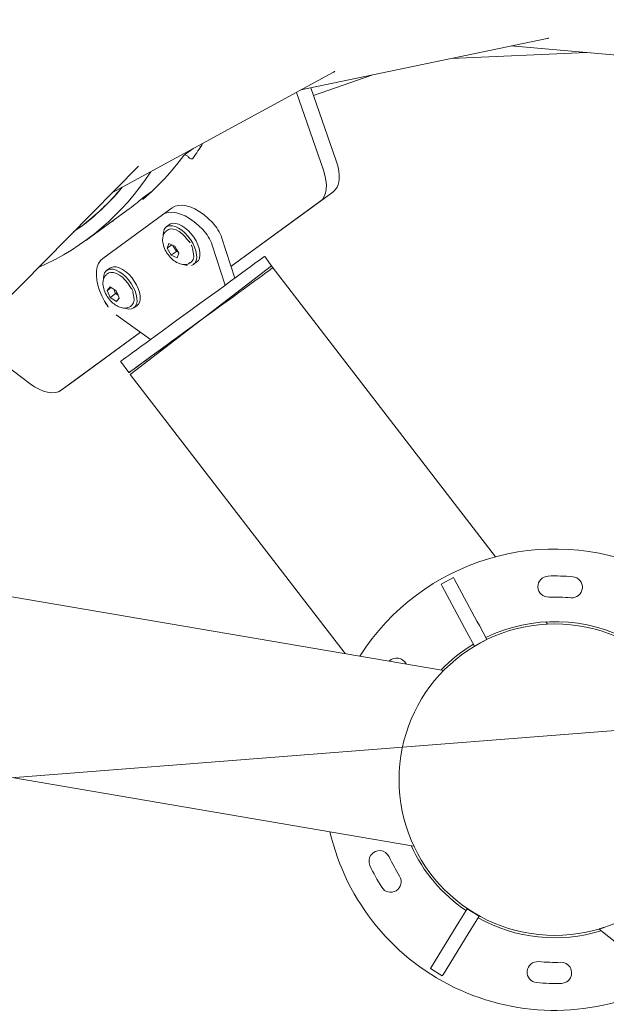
# Model space of a CAD drawing. Extents: x 5459245 to 5462690, y 5971016 to 5972523.
# Tile 47 of 198: x 5462441.959 to 5462442.209, y 5972213.912 to 5972214.331. Entities that reach past the tile are written whole.
import ezdxf

# ---------------------------------------------------------------- set-up
doc = ezdxf.new("R2010")
doc.units = 0
doc.layers.add('A_MAŁA ARCHITEKTURA', color=195, linetype='CONTINUOUS', lineweight=9)
doc.layers.add('ADT CCTV', color=102, linetype='CONTINUOUS')

# ---------------------------------------------------------------- blocks, each defined once
blk = doc.blocks.new('MEGA')
at = {"layer": 'A_MAŁA ARCHITEKTURA'}
for p, q in [((5462443.893295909, 5972219.232437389), (5462443.997544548, 5972219.208318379)), ((5462443.894600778, 5972219.199041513), (5462443.897403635, 5972219.228393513)), ((5462443.959314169, 5972219.217163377), (5462443.961276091, 5972219.216357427)), ((5462443.959003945, 5972219.210826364), (5462443.979006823, 5972219.202609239)), ((5462443.982253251, 5972219.211856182), (5462444.07509538, 5972219.158659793)), ((5462443.970237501, 5972219.206211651), (5462443.97205887, 5972219.205278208)), ((5462443.972175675, 5972219.205415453), (5462443.972145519, 5972219.205346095)), ((5462443.956238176, 5972219.200680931), (5462443.985295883, 5972219.188756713)), ((5462443.954298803, 5972219.195955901), (5462443.952729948, 5972219.196600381)), ((5462443.986812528, 5972219.199752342), (5462443.986670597, 5972219.199385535)), ((5462443.991631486, 5972219.197796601), (5462443.98707875, 5972219.199666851)), ((5462443.95189548, 5972219.195461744), (5462443.951424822, 5972219.195655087)), ((5462444.016206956, 5972219.192401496), (5462444.011724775, 5972219.194242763)), ((5462443.943712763, 5972219.189218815), (5462443.943661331, 5972219.186163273)), ((5462443.945633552, 5972219.191952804), (5462443.943712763, 5972219.189218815)), ((5462443.94630887, 5972219.18816446), (5462443.943955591, 5972219.189131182)), ((5462443.947502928, 5972219.19163128), (5462443.945633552, 5972219.191952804)), ((5462443.947494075, 5972219.191104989), (5462443.945824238, 5972219.191790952)), ((5462443.94630887, 5972219.18816446), (5462443.946288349, 5972219.186944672)), ((5462443.947472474, 5972219.189820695), (5462443.94630887, 5972219.18816446)), ((5462443.946461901, 5972219.187197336), (5462443.947451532, 5972219.188575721)), ((5462443.947451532, 5972219.188575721), (5462443.947502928, 5972219.19163128)), ((5462443.990002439, 5972219.186823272), (5462443.985295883, 5972219.188756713)), ((5462443.937841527, 5972219.170524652), (5462443.899203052, 5972219.186380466)), ((5462443.899203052, 5972219.186380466), (5462443.905478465, 5972219.183802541)), ((5462443.937841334, 5972219.170522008), (5462443.905478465, 5972219.183802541)), ((5462443.943661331, 5972219.186163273), (5462443.945530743, 5972219.185841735)), ((5462443.945665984, 5972219.185862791), (5462443.943843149, 5972219.18617633)), ((5462443.945530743, 5972219.185841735), (5462443.946461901, 5972219.187197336)), ((5462443.980325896, 5972219.183619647), (5462443.980420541, 5972219.183580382)), ((5462443.980953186, 5972219.183537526), (5462443.98048253, 5972219.18373087)), ((5462443.983356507, 5972219.184031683), (5462443.981787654, 5972219.184676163)), ((5462443.937462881, 5972219.165306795), (5462443.938760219, 5972219.183184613)), ((5462443.94498708, 5972219.179983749), (5462443.945457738, 5972219.179790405)), ((5462443.950839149, 5972219.182257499), (5462443.95139044, 5972219.18296161)), ((5462443.95139044, 5972219.18296161), (5462443.951725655, 5972219.183470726)), ((5462443.974236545, 5972219.179673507), (5462443.97257505, 5972219.176594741)), ((5462443.976301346, 5972219.180051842), (5462443.974236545, 5972219.179673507)), ((5462443.976507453, 5972219.178671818), (5462443.974439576, 5972219.179521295)), ((5462443.976704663, 5972219.177351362), (5462443.976301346, 5972219.180051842)), ((5462443.945250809, 5972219.178393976), (5462443.946819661, 5972219.177749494)), ((5462443.97257505, 5972219.176594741), (5462443.97297833, 5972219.173894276)), ((5462443.975176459, 5972219.175559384), (5462443.972823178, 5972219.176526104)), ((5462443.975043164, 5972219.174272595), (5462443.975850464, 5972219.175809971)), ((5462443.97658303, 5972219.178165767), (5462443.975176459, 5972219.175559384)), ((5462443.975176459, 5972219.175559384), (5462443.975296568, 5972219.174755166)), ((5462443.975850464, 5972219.175809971), (5462443.976704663, 5972219.177351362)), ((5462443.922898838, 5972219.171282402), (5462443.920627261, 5972219.16575111)), ((5462443.97297833, 5972219.173894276), (5462443.975043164, 5972219.174272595)), ((5462443.981326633, 5972219.172462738), (5462443.981707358, 5972219.173217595)), ((5462443.974106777, 5972219.168210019), (5462443.973997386, 5972219.168255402)), ((5462443.974044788, 5972219.168059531), (5462443.974515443, 5972219.167866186)), ((5462444.059544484, 5972219.167570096), (5462444.037416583, 5972219.140435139)), ((5462443.882900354, 5972218.985272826), (5462443.811067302, 5972219.163787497)), ((5462443.920258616, 5972219.16481855), (5462443.867017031, 5972219.024744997)), ((5462443.991151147, 5972219.137872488), (5462443.920258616, 5972219.16481855)), ((5462443.985434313, 5972219.164031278), (5462443.9737843, 5972219.150390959)), ((5462443.974308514, 5972219.166469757), (5462443.975877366, 5972219.165825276)), ((5462444.064453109, 5972219.16331611), (5462444.043691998, 5972219.137857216)), ((5462444.061477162, 5972219.166462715), (5462444.135001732, 5972219.088721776)), ((5462443.990140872, 5972219.162097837), (5462443.978490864, 5972219.148457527)), ((5462444.062276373, 5972219.160646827), (5462444.082656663, 5972219.144068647)), ((5462444.031517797, 5972219.13208062), (5462443.981895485, 5972219.152443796)), ((5462444.025242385, 5972219.134658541), (5462443.981897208, 5972219.152445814)), ((5462443.990972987, 5972219.137403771), (5462443.993054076, 5972219.142471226)), ((5462443.740538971, 5972219.135898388), (5462443.812554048, 5972218.956931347)), ((5462443.935639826, 5972218.991827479), (5462443.990972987, 5972219.137403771)), ((5462444.106378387, 5972219.118986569), (5462444.138723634, 5972219.07117918)), ((5462444.124217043, 5972219.10012493), (5462444.172159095, 5972219.004463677)), ((5462443.91308194, 5972219.004687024), (5462443.90299508, 5972218.987216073)), ((5462443.91308194, 5972219.004687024), (5462443.913519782, 5972219.005445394)), ((5462443.913519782, 5972219.005445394), (5462443.918698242, 5972219.002455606)), ((5462443.918260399, 5972219.001697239), (5462443.908173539, 5972218.984226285)), ((5462443.918698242, 5972219.002455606), (5462443.918260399, 5972219.001697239)), ((5462443.90193803, 5972218.985385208), (5462443.90299508, 5972218.987216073)), ((5462443.90193803, 5972218.985385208), (5462443.898570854, 5972218.97955309)), ((5462443.908173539, 5972218.984226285), (5462443.90711649, 5972218.982395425)), ((5462443.903749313, 5972218.976563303), (5462443.898570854, 5972218.97955309)), ((5462443.90711649, 5972218.982395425), (5462443.903749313, 5972218.976563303)), ((5462443.92279237, 5972218.958027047), (5462443.923211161, 5972218.959128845)), ((5462443.771851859, 5972218.917673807), (5462443.771851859, 5972218.923653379)), ((5462443.771851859, 5972218.923653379), (5462443.772727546, 5972218.923653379)), ((5462443.772727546, 5972218.923653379), (5462443.792901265, 5972218.923653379)), ((5462443.792901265, 5972218.923653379), (5462443.795015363, 5972218.923653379)), ((5462443.795015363, 5972218.923653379), (5462443.801749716, 5972218.923653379)), ((5462443.801749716, 5972218.923653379), (5462443.801749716, 5972218.917673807)), ((5462443.772727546, 5972218.917673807), (5462443.771851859, 5972218.917673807)), ((5462443.772727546, 5972218.917673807), (5462443.792901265, 5972218.917673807)), ((5462443.795015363, 5972218.917673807), (5462443.792901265, 5972218.917673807)), ((5462443.795015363, 5972218.917673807), (5462443.801749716, 5972218.917673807)), ((5462443.82374381, 5972218.871317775), (5462443.80023954, 5972218.680333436))]:
    blk.add_line(p, q, dxfattribs=at)
at = {"layer": 'A_MAŁA ARCHITEKTURA', "flags": 128}
for points in [[(5462443.972145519, 5972219.205346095), (5462443.972136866, 5972219.205328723), (5462443.972126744, 5972219.205312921), (5462443.972115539, 5972219.205299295), (5462443.972103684, 5972219.205288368), (5462443.972091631, 5972219.205280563), (5462443.972079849, 5972219.205276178), (5462443.972068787, 5972219.205275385), (5462443.97205887, 5972219.205278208)], [(5462443.941080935, 5972219.190527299), (5462443.942429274, 5972219.192698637), (5462443.943887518, 5972219.194685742), (5462443.945429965, 5972219.196453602), (5462443.947029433, 5972219.197971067), (5462443.948657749, 5972219.199211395), (5462443.950286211, 5972219.200152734), (5462443.951886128, 5972219.200778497), (5462443.953429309, 5972219.201077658), (5462443.954888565, 5972219.201044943), (5462443.956238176, 5972219.200680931)], [(5462443.899203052, 5972219.186380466), (5462443.898003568, 5972219.187057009), (5462443.896954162, 5972219.188037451), (5462443.896072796, 5972219.189305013), (5462443.895374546, 5972219.190838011), (5462443.894871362, 5972219.192610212), (5462443.894571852, 5972219.19459129), (5462443.894481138, 5972219.196747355), (5462443.894600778, 5972219.199041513)], [(5462443.949113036, 5972219.195958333), (5462443.949132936, 5972219.195971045), (5462443.950278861, 5972219.196548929), (5462443.951378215, 5972219.196799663), (5462443.952391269, 5972219.196714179), (5462443.953281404, 5972219.19629557), (5462443.95401645, 5972219.195558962), (5462443.954569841, 5972219.194530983), (5462443.954921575, 5972219.19324878), (5462443.955058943, 5972219.191758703), (5462443.954976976, 5972219.190114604), (5462443.954678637, 5972219.1883759), (5462443.954174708, 5972219.186605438), (5462443.953483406, 5972219.184867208), (5462443.952629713, 5972219.183224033), (5462443.951644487, 5972219.181735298), (5462443.950563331, 5972219.180454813), (5462443.949425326, 5972219.179428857), (5462443.948271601, 5972219.178694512), (5462443.947143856, 5972219.178278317), (5462443.946082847, 5972219.178195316), (5462443.945126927, 5972219.178448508), (5462443.944310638, 5972219.179028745), (5462443.943663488, 5972219.179915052), (5462443.943663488, 5972219.179915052)], [(5462443.986684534, 5972219.199276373), (5462443.986675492, 5972219.199281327), (5462443.986668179, 5972219.199289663), (5462443.986662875, 5972219.199301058), (5462443.986659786, 5972219.199315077), (5462443.986659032, 5972219.199331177), (5462443.986660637, 5972219.199348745), (5462443.986664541, 5972219.199367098), (5462443.986670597, 5972219.199385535)], [(5462443.954298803, 5972219.195955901), (5462443.954850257, 5972219.195651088), (5462443.955585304, 5972219.194914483), (5462443.956138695, 5972219.193886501), (5462443.956490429, 5972219.192604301), (5462443.956627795, 5972219.191114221), (5462443.956545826, 5972219.189470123), (5462443.956247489, 5972219.187731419), (5462443.955743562, 5972219.185960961), (5462443.955052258, 5972219.184222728), (5462443.954198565, 5972219.182579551), (5462443.953213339, 5972219.181090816), (5462443.952132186, 5972219.179810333), (5462443.95099418, 5972219.178784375), (5462443.949840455, 5972219.178050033), (5462443.948712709, 5972219.177633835), (5462443.947651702, 5972219.177550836), (5462443.946819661, 5972219.177749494)], [(5462443.95153646, 5972219.183501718), (5462443.952080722, 5972219.184430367), (5462443.952830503, 5972219.186028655), (5462443.953398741, 5972219.18769676), (5462443.953760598, 5972219.189361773), (5462443.953900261, 5972219.190950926), (5462443.953811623, 5972219.19239477), (5462443.953498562, 5972219.193630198), (5462443.952974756, 5972219.19460322), (5462443.952263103, 5972219.195271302), (5462443.95189548, 5972219.195461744)], [(5462444.011556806, 5972219.194282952), (5462444.011755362, 5972219.194229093), (5462444.011923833, 5972219.194105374), (5462444.012055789, 5972219.193916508), (5462444.012146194, 5972219.193669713), (5462444.012191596, 5972219.193374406), (5462444.012190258, 5972219.193041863), (5462444.012142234, 5972219.192684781), (5462444.012049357, 5972219.192316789)], [(5462444.012049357, 5972219.192316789), (5462444.011956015, 5972219.191946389), (5462444.011908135, 5972219.191587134), (5462444.01190757, 5972219.191252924), (5462444.011954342, 5972219.190956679), (5462444.012046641, 5972219.190709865), (5462444.012180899, 5972219.190522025), (5462444.012351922, 5972219.19040043), (5462444.012553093, 5972219.190349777)], [(5462443.985295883, 5972219.188756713), (5462443.986512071, 5972219.188067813), (5462443.987573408, 5972219.187066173), (5462443.988461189, 5972219.185769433), (5462443.989159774, 5972219.18420045), (5462443.989656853, 5972219.182386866), (5462443.989943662, 5972219.180360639), (5462443.990015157, 5972219.178157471), (5462443.989870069, 5972219.175816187), (5462443.989510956, 5972219.173378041), (5462443.988944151, 5972219.170885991)], [(5462443.977839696, 5972219.183809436), (5462443.978078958, 5972219.183974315), (5462443.979227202, 5972219.184582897), (5462443.980332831, 5972219.184865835), (5462443.981355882, 5972219.184812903), (5462443.982259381, 5972219.18442602), (5462443.983010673, 5972219.183719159), (5462443.983582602, 5972219.182717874), (5462443.983954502, 5972219.181458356), (5462443.98411293, 5972219.179986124), (5462443.984052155, 5972219.178354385), (5462443.98377438, 5972219.176622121), (5462443.98328964, 5972219.174851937), (5462443.982615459, 5972219.173107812), (5462443.981776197, 5972219.171452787), (5462443.980802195, 5972219.169946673), (5462443.979728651, 5972219.168643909), (5462443.978594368, 5972219.167591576), (5462443.977440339, 5972219.166827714), (5462443.976308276, 5972219.166379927), (5462443.975239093, 5972219.1662644), (5462443.974271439, 5972219.16648531), (5462443.973440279, 5972219.167034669), (5462443.973440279, 5972219.167034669)], [(5462443.983356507, 5972219.184031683), (5462443.983828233, 5972219.183781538), (5462443.984579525, 5972219.183074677), (5462443.985151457, 5972219.182073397), (5462443.985523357, 5972219.180813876), (5462443.985681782, 5972219.179341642), (5462443.985621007, 5972219.177709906), (5462443.985343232, 5972219.175977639), (5462443.984858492, 5972219.174207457), (5462443.984184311, 5972219.172463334), (5462443.98334505, 5972219.170808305), (5462443.982371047, 5972219.169302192), (5462443.981297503, 5972219.167999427), (5462443.98016322, 5972219.166947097), (5462443.979009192, 5972219.166183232), (5462443.977877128, 5972219.165735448), (5462443.976807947, 5972219.165619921), (5462443.975877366, 5972219.165825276)], [(5462443.990002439, 5972219.186823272), (5462443.991218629, 5972219.186134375), (5462443.992279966, 5972219.185132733), (5462443.993167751, 5972219.183835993), (5462443.993866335, 5972219.182267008), (5462443.99436341, 5972219.180453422), (5462443.994650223, 5972219.178427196), (5462443.994721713, 5972219.176224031), (5462443.994576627, 5972219.173882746), (5462443.994217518, 5972219.171444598), (5462443.993650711, 5972219.168952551)], [(5462443.943663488, 5972219.179915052), (5462443.943208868, 5972219.181075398), (5462443.943124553, 5972219.181416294)], [(5462443.945457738, 5972219.179790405), (5462443.945958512, 5972219.179646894), (5462443.946945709, 5972219.179661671), (5462443.948008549, 5972219.180024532), (5462443.94910059, 5972219.180719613), (5462443.950174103, 5972219.181716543), (5462443.950626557, 5972219.18223776)], [(5462443.98153122, 5972219.173285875), (5462443.981886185, 5972219.174099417), (5462443.982455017, 5972219.175767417), (5462443.982817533, 5972219.177432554), (5462443.982957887, 5972219.179022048), (5462443.982869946, 5972219.180466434), (5462443.982557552, 5972219.181702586), (5462443.982034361, 5972219.182676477), (5462443.981323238, 5972219.183345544), (5462443.980953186, 5972219.183537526)], [(5462443.922898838, 5972219.171282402), (5462443.923053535, 5972219.17121951), (5462443.923534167, 5972219.171022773), (5462443.924336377, 5972219.170693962), (5462443.925452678, 5972219.170236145), (5462443.926872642, 5972219.169653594), (5462443.928583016, 5972219.168951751), (5462443.930567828, 5972219.168137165), (5462443.932808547, 5972219.167217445), (5462443.935284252, 5972219.166201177), (5462443.937971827, 5972219.165097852), (5462443.940846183, 5972219.163917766), (5462443.943880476, 5972219.162671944), (5462443.947046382, 5972219.161372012), (5462443.950314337, 5972219.160030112), (5462443.953653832, 5972219.158658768), (5462443.957033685, 5972219.157270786), (5462443.960422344, 5972219.15587913), (5462443.963788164, 5972219.154496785), (5462443.967099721, 5972219.153136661), (5462443.970326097, 5972219.151811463), (5462443.973437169, 5972219.150533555), (5462443.976403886, 5972219.14931487)], [(5462443.974515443, 5972219.167866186), (5462443.975013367, 5972219.167723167), (5462443.976000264, 5972219.167736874), (5462443.977062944, 5972219.168098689), (5462443.978154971, 5972219.168792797), (5462443.979228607, 5972219.169788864), (5462443.979675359, 5972219.170302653)], [(5462443.955482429, 5972219.151430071), (5462443.954952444, 5972219.151647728), (5462443.951571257, 5972219.153036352), (5462443.948228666, 5972219.154409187), (5462443.944955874, 5972219.15575342), (5462443.941783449, 5972219.157056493), (5462443.938740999, 5972219.158306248), (5462443.935856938, 5972219.159491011), (5462443.933158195, 5972219.160599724), (5462443.93066996, 5972219.161622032), (5462443.928415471, 5972219.162548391), (5462443.926415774, 5972219.163370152), (5462443.924689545, 5972219.164079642), (5462443.923252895, 5972219.164670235), (5462443.922119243, 5972219.165136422), (5462443.921299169, 5972219.165473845), (5462443.920800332, 5972219.165679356), (5462443.92062739, 5972219.165751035), (5462443.920781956, 5972219.165688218), (5462443.921262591, 5972219.16549148), (5462443.922064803, 5972219.165162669), (5462443.9231811, 5972219.164704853), (5462443.924601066, 5972219.164122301), (5462443.926311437, 5972219.163420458), (5462443.928296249, 5972219.162605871), (5462443.930536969, 5972219.161686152), (5462443.933012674, 5972219.160669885), (5462443.93570025, 5972219.15956656), (5462443.938574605, 5972219.158386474), (5462443.941608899, 5972219.157140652), (5462443.944774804, 5972219.15584072), (5462443.948042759, 5972219.154498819), (5462443.951382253, 5972219.153127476), (5462443.954762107, 5972219.151739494), (5462443.958150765, 5972219.150347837), (5462443.961516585, 5972219.14896549), (5462443.964828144, 5972219.147605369), (5462443.968054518, 5972219.146280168), (5462443.97116559, 5972219.145002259), (5462443.974132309, 5972219.143783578), (5462443.974132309, 5972219.143783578)], [(5462443.976403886, 5972219.14931487), (5462443.979198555, 5972219.148166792), (5462443.981795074, 5972219.147100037), (5462443.984169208, 5972219.146124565), (5462443.986298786, 5972219.145249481), (5462443.988163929, 5972219.144482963), (5462443.989747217, 5972219.143832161), (5462443.99103387, 5972219.143303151), (5462443.992011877, 5972219.142900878), (5462443.992672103, 5972219.142629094), (5462443.993008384, 5972219.142490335), (5462443.993054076, 5972219.142471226)], [(5462443.974132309, 5972219.143783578), (5462443.976926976, 5972219.142635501), (5462443.979523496, 5972219.141568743), (5462443.981897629, 5972219.140593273), (5462443.98402721, 5972219.139718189), (5462443.98589235, 5972219.13895167), (5462443.987475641, 5972219.138300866), (5462443.988762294, 5972219.137771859), (5462443.989740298, 5972219.137369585), (5462443.990400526, 5972219.1370978), (5462443.990736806, 5972219.136959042), (5462443.990782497, 5972219.136939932)], [(5462444.037416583, 5972219.140435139), (5462444.035889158, 5972219.138718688), (5462444.034309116, 5972219.137248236), (5462444.032703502, 5972219.136048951), (5462444.03109978, 5972219.135141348), (5462444.029525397, 5972219.134540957), (5462444.028007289, 5972219.134258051), (5462444.026571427, 5972219.134297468), (5462444.025242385, 5972219.134658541)], [(5462444.043691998, 5972219.137857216), (5462444.042164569, 5972219.136140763), (5462444.040584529, 5972219.134670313), (5462444.038978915, 5972219.133471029), (5462444.037375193, 5972219.132563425), (5462444.03580081, 5972219.131963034), (5462444.034282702, 5972219.131680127), (5462444.032846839, 5972219.131719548), (5462444.031517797, 5972219.13208062)]]:
    blk.add_lwpolyline(points, dxfattribs=at)
at = {"layer": 'A_MAŁA ARCHITEKTURA'}
blk.add_circle((5462443.868023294, 5972218.920663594), 0.06627357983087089, dxfattribs=at)
for centre, radius, start, end in [((5462444.000666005, 5972219.312084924), 0.1094635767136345, 235.4059995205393, 268.7755736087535), ((5462444.00188912, 5972219.315540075), 0.1071756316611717, 247.7320217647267, 261.6785516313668), ((5462444.019624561, 5972219.3014938), 0.1069016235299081, 247.6691438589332, 252.2751390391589), ((5462444.020722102, 5972219.304376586), 0.1104744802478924, 252.055026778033, 265.2411022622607), ((5462443.956538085, 5972219.181603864), 0.0178480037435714, 150.0020989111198, 174.9188123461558), ((5462444.020712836, 5972219.312901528), 0.122823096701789, 266.1907520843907, 269.7886972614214), ((5462444.016157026, 5972219.190603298), 0.00231465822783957, 347.4424740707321, 13.40723946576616), ((5462443.97706237, 5972219.170446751), 0.004976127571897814, 189.6678692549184, 223.2898998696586), ((5462443.971674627, 5972219.175402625), 0.01785039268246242, 320.4288263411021, 345.3432830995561), ((5462443.976381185, 5972219.173469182), 0.01785039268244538, 320.4288263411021, 345.3432830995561), ((5462443.868023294, 5972218.920663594), 0.09816462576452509, 285.7080624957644, 89.19538569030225), ((5462443.873006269, 5972219.002731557), 0.004484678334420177, 328.3215675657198, 75.51744492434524), ((5462443.868023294, 5972218.920663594), 0.09816462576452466, 134.6436279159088, 240.2598183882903), ((5462443.868023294, 5972218.920663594), 0.06727017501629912, 62.54731834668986, 77.60718645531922), ((5462443.868023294, 5972218.920663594), 0.06727017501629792, 2.547316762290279, 57.45268381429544), ((5462443.799441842, 5972218.966012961), 0.004484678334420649, 326.525399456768, 146.525399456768), ((5462443.936604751, 5972218.966012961), 0.004484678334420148, 33.47460054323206, 213.474600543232), ((5462443.868023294, 5972218.920663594), 0.08670378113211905, 146.5254003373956, 153.4745988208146), ((5462443.868023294, 5972218.920663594), 0.08670378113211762, 26.52540117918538, 33.4745996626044), ((5462443.868023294, 5972218.920663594), 0.077734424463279, 146.5254002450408, 153.4745990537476), ((5462443.868023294, 5972218.920663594), 0.07773442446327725, 26.52540094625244, 33.47459975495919), ((5462443.794458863, 5972218.957382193), 0.004484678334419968, 153.4746021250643, 333.4746021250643), ((5462443.868023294, 5972218.920663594), 0.06727017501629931, 146.2318287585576, 177.4526832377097), ((5462443.941587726, 5972218.957382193), 0.004484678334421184, 206.5253978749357, 26.52539787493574), ((5462443.868023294, 5972218.920663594), 0.06727017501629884, 182.5473167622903, 228.6716153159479), ((5462443.794458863, 5972218.883944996), 0.004484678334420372, 26.52539787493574, 206.5253978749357), ((5462443.868023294, 5972218.920663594), 0.08670378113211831, 206.5254011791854, 213.4745996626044), ((5462443.868023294, 5972218.920663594), 0.07773442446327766, 206.5254009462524, 213.4745997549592), ((5462443.799441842, 5972218.875314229), 0.004484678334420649, 213.474600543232, 33.47460054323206)]:
    blk.add_arc(centre, radius, start, end, dxfattribs=at)
for centre, major_axis, ratio, start_param, end_param in [((5462443.943713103, 5972219.18917289), (0.0003963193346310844, -0.0001289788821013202), 0.1045931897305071, 0.94688188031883, 1.605681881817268), ((5462443.945830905, 5972219.192187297), (-0.0001670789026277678, 0.0004018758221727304), 0.6610774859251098, 1.900150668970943, 2.558950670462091), ((5462443.943656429, 5972219.185803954), (0.0003445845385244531, 0.0002854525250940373), 0.7161528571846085, 0.3642398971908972, 1.023114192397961), ((5462443.974387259, 5972219.179871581), (-0.0002508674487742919, 0.0003451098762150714), 0.5667389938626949, 1.739410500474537, 2.398210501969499), ((5462443.972555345, 5972219.176477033), (0.0004120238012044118, -7.21315783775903e-05), 0.2853125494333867, 0.9141240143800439, 1.572924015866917)]:
    blk.add_ellipse(centre, major_axis=major_axis, ratio=ratio, start_param=start_param, end_param=end_param, dxfattribs=at)
for points, knots in [([(5462443.961276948, 5972219.216359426), (5462443.961288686, 5972219.216353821), (5462443.964846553, 5972219.214654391), (5462443.972442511, 5972219.212453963), (5462443.980707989, 5972219.210204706), (5462443.985401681, 5972219.209701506), (5462443.986076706, 5972219.209629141)], [0, 0, 0, 0, 0.001524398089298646, 0.4620819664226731, 0.9226395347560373, 1, 1, 1, 1]), ([(5462443.951424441, 5972219.195655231), (5462443.95097586, 5972219.195783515), (5462443.950157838, 5972219.19601745), (5462443.948574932, 5972219.195788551), (5462443.946763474, 5972219.194915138), (5462443.944876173, 5972219.193119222), (5462443.943289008, 5972219.19058303), (5462443.942359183, 5972219.187816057), (5462443.942087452, 5972219.185280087), (5462443.942381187, 5972219.183054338), (5462443.94312606, 5972219.181489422), (5462443.944013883, 5972219.180492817), (5462443.944649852, 5972219.180160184), (5462443.944987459, 5972219.179983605)], [0, 0, 0, 0, 0.07393449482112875, 0.134826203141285, 0.2342169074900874, 0.350417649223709, 0.472056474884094, 0.5950243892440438, 0.6964697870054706, 0.7948938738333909, 0.8824190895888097, 0.9375812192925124, 1, 1, 1, 1]), ([(5462443.94630887, 5972219.18816446), (5462443.946317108, 5972219.188162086), (5462443.94633748, 5972219.188156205), (5462443.94637775, 5972219.188146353), (5462443.946466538, 5972219.188126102), (5462443.946689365, 5972219.188080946), (5462443.946893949, 5972219.188041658), (5462443.94703868, 5972219.188016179), (5462443.94704855, 5972219.18801444)], [0, 0, 0, 0, 0.02299158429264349, 0.05685275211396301, 0.1334767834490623, 0.3435215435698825, 0.955225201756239, 0.9999999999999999, 0.9999999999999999, 0.9999999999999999, 0.9999999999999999]), ([(5462443.980482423, 5972219.183730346), (5462443.980111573, 5972219.18384426), (5462443.979431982, 5972219.18405301), (5462443.978202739, 5972219.183974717), (5462443.97665088, 5972219.183468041), (5462443.974838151, 5972219.182171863), (5462443.973075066, 5972219.179987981), (5462443.971769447, 5972219.177219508), (5462443.971173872, 5972219.174387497), (5462443.971256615, 5972219.171934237), (5462443.971870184, 5972219.170085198), (5462443.972810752, 5972219.168747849), (5462443.973606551, 5972219.168304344), (5462443.974044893, 5972219.168060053)], [0, 0, 0, 0, 0.06245640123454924, 0.1144532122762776, 0.1864756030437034, 0.2921485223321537, 0.4125736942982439, 0.5339009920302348, 0.6560383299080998, 0.7609087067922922, 0.8539094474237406, 0.9195308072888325, 1, 1, 1, 1]), ([(5462443.975176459, 5972219.175559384), (5462443.975185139, 5972219.175558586), (5462443.975206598, 5972219.175556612), (5462443.975249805, 5972219.175557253), (5462443.975345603, 5972219.17556247), (5462443.975519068, 5972219.175581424), (5462443.975660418, 5972219.175602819), (5462443.975748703, 5972219.175616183)], [0, 0, 0, 0, 0.03317955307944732, 0.08204519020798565, 0.1926226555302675, 0.4957418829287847, 1, 1, 1, 1]), ([(5462443.979900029, 5972219.170338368), (5462443.980146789, 5972219.170646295), (5462443.980662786, 5972219.171290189), (5462443.981099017, 5972219.172060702), (5462443.981326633, 5972219.172462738)], [0, 0, 0, 0, 0.4782228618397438, 1, 1, 1, 1]), ([(5462444.075100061, 5972219.158666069), (5462444.075141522, 5972219.158639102), (5462444.075589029, 5972219.158348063), (5462444.076083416, 5972219.158121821), (5462444.076531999, 5972219.157916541)], [0, 0, 0, 0, 0.09265115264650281, 1, 1, 1, 1]), ([(5462444.135008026, 5972219.088726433), (5462444.135039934, 5972219.088688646), (5462444.135384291, 5972219.08828081), (5462444.135792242, 5972219.087921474), (5462444.136162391, 5972219.087595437)], [0, 0, 0, 0, 0.09265959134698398, 1, 1, 1, 1]), ([(5462443.823789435, 5972218.87131216), (5462443.823775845, 5972218.871324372), (5462443.823664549, 5972218.871424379), (5462443.824182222, 5972218.870966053), (5462443.824729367, 5972218.87046326), (5462443.825319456, 5972218.86998298), (5462443.825327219, 5972218.869976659)], [0, 0, 0, 0, 0.06460875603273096, 0.5290851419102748, 0.9938043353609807, 1, 1, 1, 1])]:
    blk.add_open_spline(points, degree=3, knots=knots, dxfattribs=at)
blk = doc.blocks.new('A770198')
at = {"layer": 'ADT CCTV', "color": 140, "lineweight": 9}
blk.add_line((7.785417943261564, 37.28904714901), (7.764564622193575, 0.7773908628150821), dxfattribs=at)
blk.add_arc((29.99999999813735, 19.04213309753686), 29.99999999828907, 140.6005380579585, 219.4005380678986, dxfattribs=at)
blk = doc.blocks.new('G$CFAE608CC')
at = {"layer": 'ADT CCTV', "rotation": 90}
blk.add_blockref('A770198', (38.08383079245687, 0), dxfattribs=at)

msp = doc.modelspace()

# ---------------------------------------------------------------- block references
at = {"layer": 'A_MAŁA ARCHITEKTURA', "color": 6, "rotation": 58.39971502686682}
msp.add_blockref('MEGA', (7686859.594493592, -1809666.166885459), dxfattribs=at)
at = {"layer": 'ADT CCTV', "rotation": 184.5356804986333}
msp.add_blockref('G$CFAE608CC', (5462467.50940801, 5972223.830454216), dxfattribs=at)

doc.saveas('drawing.dxf')
